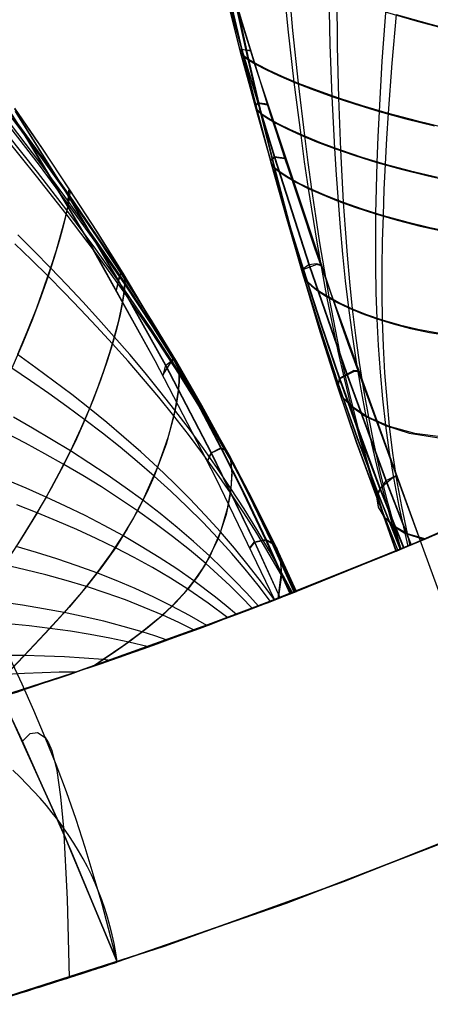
# Model space of a CAD drawing. Header units: millimetres. Extents: x -58 to 58, y -58 to 58.
# Tile 36 of 74: x 17.01 to 21.29, y -55.04 to -44.78. Entities that reach past the tile are written whole.
import ezdxf

# ---------------------------------------------------------------- set-up
doc = ezdxf.new("R2010")
doc.units = ezdxf.units.MM
doc.header["$MEASUREMENT"] = 0
doc.layers.add('Predefinito', color=5, linetype='Continuous')

msp = doc.modelspace()

# ---------------------------------------------------------------- linework, layer by layer
at = {"layer": 'Predefinito', "color": 9}
for points in [[(21.188, -50.213), (20.437, -48.164), (19.771, -46.214), (19.185, -44.358), (18.677, -42.588), (18.244, -40.901), (17.883, -39.29), (17.591, -37.75)], [(16.632, -55.042), (18.522, -54.435), (20.39, -53.763), (22.233, -53.028), (24.05, -52.229), (25.839, -51.367), (27.596, -50.445), (29.321, -49.462), (31.011, -48.421), (32.664, -47.322), (34.278, -46.166), (35.851, -44.955), (37.381, -43.691), (38.867, -42.375), (40.306, -41.008), (41.698, -39.592), (43.039, -38.13)], [(43.039, -38.13), (41.698, -39.592), (40.306, -41.008), (38.867, -42.375), (37.381, -43.691), (35.851, -44.955), (34.278, -46.166), (32.664, -47.322), (31.011, -48.421), (29.321, -49.462), (27.596, -50.445), (25.839, -51.367), (24.05, -52.229), (22.233, -53.028), (20.39, -53.763), (18.522, -54.435), (16.632, -55.042)], [(15.764, -52.17), (17.556, -51.595), (19.326, -50.958), (21.073, -50.261), (22.796, -49.504), (24.491, -48.687), (26.157, -47.813), (27.791, -46.882), (29.393, -45.894), (30.96, -44.853), (32.489, -43.757), (33.98, -42.61), (35.431, -41.412), (36.839, -40.164), (38.203, -38.868)], [(38.203, -38.868), (36.839, -40.164), (35.431, -41.412), (33.98, -42.61), (32.489, -43.757), (30.96, -44.853), (29.393, -45.894), (27.791, -46.882), (26.157, -47.813), (24.491, -48.687), (22.796, -49.504), (21.073, -50.261), (19.326, -50.958), (17.556, -51.595), (15.764, -52.17)], [(16.421, -44.98), (17.106, -46.046), (17.773, -47.163), (18.422, -48.331), (19.054, -49.553), (19.667, -50.828)], [(21.188, -50.213), (19.667, -50.828)], [(19.667, -50.828), (21.188, -50.213)], [(18.028, -54.601), (17.548, -53.444), (17.041, -52.298), (16.505, -51.166)], [(25.02, -51.771), (23.308, -52.564), (21.57, -53.301), (19.81, -53.98), (18.028, -54.601)], [(18.028, -54.601), (19.81, -53.98), (21.57, -53.301), (23.308, -52.564), (25.02, -51.771)], [(18.028, -54.601), (19.81, -53.98), (21.57, -53.301), (23.308, -52.564), (25.02, -51.771)], [(18.028, -54.601), (19.792, -53.987), (21.547, -53.31), (23.291, -52.572), (25.02, -51.771)], [(25.02, -51.771), (23.291, -52.572), (21.547, -53.31), (19.792, -53.987), (18.028, -54.601)], [(18.028, -54.601), (19.81, -53.98), (21.57, -53.301), (23.308, -52.564), (25.02, -51.771)], [(25.02, -51.771), (23.291, -52.572), (21.547, -53.31), (19.792, -53.987), (18.028, -54.601)], [(18.028, -54.601), (17.447, -53.208), (16.848, -51.881)], [(16.848, -51.881), (17.447, -53.208), (18.028, -54.601)]]:
    msp.add_lwpolyline(points, dxfattribs=at)
at = {"layer": 'Predefinito', "color": 9, "extrusion": (-0.000840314, 0.002292, 0.999997)}
msp.add_lwpolyline([(21.457, -50.946), (20.719, -48.933)], dxfattribs=at)
at = {"layer": 'Predefinito', "color": 9, "extrusion": (0.180518, 0.093675, 0.979101)}
msp.add_lwpolyline([(-51.361, 70.865), (-52.768, 70.867), (-54.174, 70.911)], dxfattribs=at)
at = {"layer": 'Predefinito', "color": 9, "extrusion": (4.29924e-07, 1.75071e-07, 1)}
msp.add_lwpolyline([(18.444, -51.284), (19.855, -50.755), (21.251, -50.186), (22.63, -49.58)], dxfattribs=at)
at = {"layer": 'Predefinito', "color": 9, "extrusion": (-3.07447e-07, -1.25204e-07, 1)}
msp.add_lwpolyline([(22.63, -49.579), (21.251, -50.186), (19.855, -50.755), (18.444, -51.284)], dxfattribs=at)
at = {"layer": 'Predefinito', "color": 9, "extrusion": (0.001348, 0.000545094, 0.999999)}
msp.add_lwpolyline([(19.586, -50.861), (21.107, -50.245)], dxfattribs=at)
at = {"layer": 'Predefinito', "color": 9, "extrusion": (0, 1, 0)}
for points in [[(-21.188, 60.003), (-21.188, 320)], [(-19.667, 320), (-19.667, 60.005)]]:
    msp.add_lwpolyline(points, dxfattribs=at)
at = {"layer": 'Predefinito', "color": 9, "extrusion": (4.01422e-07, 1.62324e-07, 1)}
msp.add_lwpolyline([(20.971, -50.304), (19.888, -50.742)], dxfattribs=at)
at = {"layer": 'Predefinito', "color": 9, "extrusion": (-3.9754e-07, -1.60755e-07, 1)}
msp.add_lwpolyline([(20.972, -50.304), (19.888, -50.741)], dxfattribs=at)
at = {"layer": 'Predefinito', "color": 9, "extrusion": (1, 0, 0)}
for points in [[(-50.479, 35), (-50.479, 60.001)], [(-50.479, 345), (-50.479, 320)], [(-54.601, 35), (-54.601, 60)], [(-54.601, 60), (-54.601, 320)], [(-54.601, 320), (-54.601, 345)]]:
    msp.add_lwpolyline(points, dxfattribs=at)
at = {"layer": 'Predefinito', "color": 9}
for points in [[(17.104, -33.418, 320), (17.159, -34.3, 320), (17.237, -35.178, 320), (17.338, -36.055, 319.999), (17.459, -36.929, 319.999), (17.619, -37.914, 319.999), (17.803, -38.895, 319.999), (18.007, -39.872, 319.998), (18.23, -40.845, 319.998), (18.498, -41.915, 319.998), (18.785, -42.98, 319.998), (19.458, -45.244, 319.997), (20.366, -47.962, 319.995), (20.45, -48.2, 319.995)], [(17.715, -38.134, 324.77), (17.922, -39.321, 324.677), (18.158, -40.496, 324.58), (18.418, -41.66, 324.479), (18.851, -43.386, 324.322), (19.328, -45.09, 324.157), (19.67, -46.217, 324.026), (20.032, -47.343, 323.868), (20.42, -48.469, 323.689), (20.835, -49.593, 323.499), (21.092, -50.253, 323.387)], [(17.718, -38.125, 55.123), (17.924, -39.313, 55.218), (18.158, -40.488, 55.317), (18.417, -41.651, 55.42), (18.848, -43.377, 55.58), (19.323, -45.082, 55.748), (19.664, -46.209, 55.882), (20.026, -47.335, 56.044), (20.413, -48.461, 56.226), (20.828, -49.587, 56.42), (21.089, -50.254, 56.537)], [(17.883, -38.19, 327.237), (18.059, -39.372, 327.099), (18.263, -40.542, 326.955), (18.493, -41.701, 326.805), (18.879, -43.419, 326.572), (19.312, -45.121, 326.328), (19.467, -45.686, 326.235), (19.627, -46.25, 326.132), (19.794, -46.816, 326.018), (19.97, -47.384, 325.895), (20.154, -47.953, 325.763), (20.347, -48.523, 325.624), (20.767, -49.665, 325.332), (21.015, -50.286, 325.168)], [(17.898, -38.187, 52.6), (18.071, -39.368, 52.74), (18.273, -40.537, 52.887), (18.5, -41.696, 53.04), (18.882, -43.414, 53.278), (19.311, -45.116, 53.527), (19.465, -45.681, 53.622), (19.624, -46.245, 53.727), (19.79, -46.811, 53.843), (19.964, -47.379, 53.969), (20.148, -47.948, 54.103), (20.341, -48.519, 54.245), (20.545, -49.09, 54.393), (20.76, -49.661, 54.545), (21.01, -50.288, 54.714)], [(18.03, -38.247, 328.484), (18.186, -39.423, 328.324), (18.369, -40.588, 328.158), (18.578, -41.743, 327.984), (18.934, -43.454, 327.715), (19.336, -45.153, 327.432), (19.482, -45.717, 327.324), (19.633, -46.281, 327.205), (19.792, -46.848, 327.072), (19.96, -47.418, 326.929), (20.138, -47.989, 326.774), (20.328, -48.563, 326.611), (20.53, -49.136, 326.441), (20.745, -49.71, 326.265), (20.981, -50.3, 326.081)], [(18.056, -38.248, 51.325), (18.208, -39.423, 51.488), (18.388, -40.587, 51.657), (18.593, -41.741, 51.834), (18.943, -43.452, 52.109), (19.34, -45.149, 52.398), (19.484, -45.714, 52.508), (19.633, -46.278, 52.63), (19.791, -46.845, 52.764), (19.957, -47.414, 52.911), (20.134, -47.986, 53.069), (20.323, -48.56, 53.235), (20.524, -49.134, 53.409), (20.739, -49.709, 53.589), (20.976, -50.302, 53.779)], [(18.227, -38.325, 329.723), (18.359, -39.494, 329.543), (18.519, -40.652, 329.355), (18.703, -41.801, 329.159), (19.022, -43.502, 328.855), (19.138, -44.065, 328.752), (19.388, -45.193, 328.534), (19.523, -45.757, 328.412), (19.663, -46.321, 328.276), (19.812, -46.888, 328.126), (19.971, -47.458, 327.962), (20.141, -48.031, 327.785), (20.324, -48.607, 327.598), (20.522, -49.183, 327.402), (20.735, -49.759, 327.199), (20.954, -50.311, 326.999)], [(18.265, -38.331, 50.061), (18.393, -39.498, 50.245), (18.548, -40.656, 50.436), (18.727, -41.803, 50.636), (19.039, -43.502, 50.946), (19.153, -44.065, 51.05), (19.398, -45.192, 51.272), (19.53, -45.756, 51.397), (19.668, -46.319, 51.536), (19.815, -46.886, 51.689), (19.972, -47.457, 51.856), (20.141, -48.03, 52.036), (20.322, -48.606, 52.227), (20.519, -49.182, 52.428), (20.731, -49.758, 52.636), (20.951, -50.312, 52.841)], [(19.48, -38.825, 334.501), (19.488, -39.948, 334.254), (19.521, -41.062, 333.995), (19.577, -42.166, 333.722), (19.699, -43.794, 333.299), (19.806, -44.88, 333.007), (19.869, -45.43, 332.848), (19.94, -45.983, 332.672), (19.978, -46.26, 332.577), (20.018, -46.538, 332.476), (20.107, -47.099, 332.258), (20.209, -47.664, 332.018), (20.327, -48.235, 331.758), (20.393, -48.521, 331.621), (20.464, -48.808, 331.48), (20.541, -49.095, 331.335), (20.622, -49.382, 331.186), (20.71, -49.669, 331.035), (20.804, -49.956, 330.88), (20.932, -50.32, 330.68)], [(19.587, -38.859, 45.197), (19.585, -39.977, 45.448), (19.608, -41.087, 45.71), (19.654, -42.187, 45.987), (19.76, -43.809, 46.416), (19.856, -44.891, 46.712), (19.914, -45.44, 46.874), (19.979, -45.992, 47.053), (20.015, -46.268, 47.149), (20.052, -46.546, 47.252), (20.093, -46.825, 47.36), (20.136, -47.106, 47.474), (20.233, -47.67, 47.718), (20.346, -48.24, 47.983), (20.41, -48.526, 48.122), (20.479, -48.813, 48.266), (20.553, -49.1, 48.414), (20.633, -49.387, 48.565), (20.719, -49.673, 48.72), (20.811, -49.96, 48.878), (20.935, -50.319, 49.079)], [(18.411, -48.31, 319.991), (17.692, -47.023, 319.993), (16.995, -45.869, 319.995), (16.279, -44.768, 319.996), (16.037, -44.413, 319.997), (15.55, -43.727, 319.997), (15.047, -43.053, 319.998), (14.543, -42.412, 319.998), (14.025, -41.783, 319.998), (13.502, -41.182, 319.999), (12.973, -40.604, 319.999), (12.437, -40.047, 319.999), (11.894, -39.512, 320)], [(14.268, -42.075, 60), (14.637, -42.529, 60), (15.002, -42.995, 60), (15.72, -43.963, 60), (16.421, -44.98, 60), (17.106, -46.046, 60.001), (17.773, -47.163, 60.001), (18.422, -48.331, 60.002), (19.054, -49.553, 60.004), (19.667, -50.828, 60.005)], [(21.188, -50.213, 60.003), (20.092, -47.171, 60.001), (19.624, -45.763, 60), (18.956, -43.584, 60)], [(20.224, -43.988, 335.43), (20.245, -45.041, 335.106), (20.265, -45.58, 334.928), (20.278, -45.851, 334.832), (20.293, -46.123, 334.73), (20.31, -46.397, 334.623), (20.329, -46.671, 334.508), (20.351, -46.947, 334.388), (20.376, -47.224, 334.26), (20.405, -47.503, 334.127), (20.438, -47.782, 333.987), (20.475, -48.064, 333.841), (20.518, -48.347, 333.69), (20.566, -48.63, 333.533), (20.619, -48.914, 333.371), (20.679, -49.199, 333.205), (20.745, -49.483, 333.034), (20.818, -49.767, 332.859), (20.898, -50.051, 332.681), (20.975, -50.302, 332.52)], [(20.314, -44.011, 44.25), (20.321, -45.058, 44.577), (20.334, -45.595, 44.758), (20.343, -45.865, 44.855), (20.355, -46.137, 44.958), (20.368, -46.409, 45.067), (20.383, -46.683, 45.183), (20.402, -46.958, 45.306), (20.423, -47.234, 45.435), (20.448, -47.512, 45.571), (20.478, -47.792, 45.713), (20.512, -48.072, 45.861), (20.551, -48.354, 46.015), (20.595, -48.637, 46.174), (20.646, -48.921, 46.339), (20.702, -49.205, 46.508), (20.765, -49.488, 46.682), (20.835, -49.772, 46.86), (20.913, -50.055, 47.042), (20.985, -50.298, 47.2)], [(20.862, -44.199, 337.473), (20.787, -45.211, 337.128), (20.757, -45.736, 336.936), (20.745, -46.001, 336.831), (20.735, -46.268, 336.721), (20.727, -46.536, 336.603), (20.721, -46.805, 336.478), (20.719, -47.076, 336.345), (20.719, -47.348, 336.205), (20.724, -47.622, 336.057), (20.733, -47.897, 335.903), (20.747, -48.174, 335.741), (20.767, -48.452, 335.573), (20.792, -48.731, 335.399), (20.824, -49.011, 335.219), (20.863, -49.291, 335.033), (20.909, -49.571, 334.842), (20.963, -49.851, 334.647), (21.025, -50.131, 334.447), (21.058, -50.267, 334.349)], [(20.936, -44.724, 42.346), (20.891, -45.233, 42.525), (20.852, -45.754, 42.719), (20.835, -46.018, 42.824), (20.82, -46.284, 42.936), (20.808, -46.551, 43.055), (20.798, -46.819, 43.182), (20.79, -47.089, 43.316), (20.786, -47.36, 43.458), (20.786, -47.633, 43.608), (20.79, -47.907, 43.764), (20.8, -48.183, 43.928), (20.815, -48.46, 44.098), (20.836, -48.738, 44.275), (20.863, -49.017, 44.458), (20.898, -49.297, 44.647), (20.94, -49.576, 44.841), (20.99, -49.855, 45.039), (21.048, -50.134, 45.242), (21.077, -50.26, 45.334)], [(20.822, -44.698, 337.305), (21.153, -44.794, 338.29), (21.507, -44.89, 339.251), (21.881, -44.985, 340.191), (22.274, -45.078, 341.108), (22.684, -45.169, 342.003), (23.113, -45.26, 342.877), (23.558, -45.352, 343.731), (24.02, -45.446, 344.565), (24.498, -45.543, 345.378), (24.99, -45.645, 346.17), (25.493, -45.752, 346.942), (26.007, -45.867, 347.695), (26.529, -45.99, 348.43), (27.057, -46.124, 349.148), (27.591, -46.267, 349.849), (28.126, -46.422, 350.534)], [(20.936, -44.724, 42.346), (21.283, -44.822, 41.349), (21.653, -44.919, 40.375), (22.043, -45.016, 39.425), (22.453, -45.11, 38.498), (22.881, -45.204, 37.593), (23.327, -45.298, 36.709), (23.792, -45.393, 35.846), (24.272, -45.49, 35.005), (24.769, -45.592, 34.186), (25.278, -45.699, 33.388), (25.799, -45.813, 32.611), (26.33, -45.936, 31.853), (26.868, -46.069, 31.113), (27.412, -46.212, 30.391), (28.425, -46.5, 29.103)], [(19.413, -45.1, 60), (19.308, -45.094, 54.645), (19.311, -45.116, 53.527), (19.34, -45.149, 52.398), (19.398, -45.192, 51.272), (19.486, -45.244, 50.156), (19.601, -45.303, 49.05), (19.744, -45.369, 47.956), (19.914, -45.44, 46.874), (20.111, -45.516, 45.808), (20.334, -45.595, 44.758), (20.582, -45.675, 43.729), (20.852, -45.754, 42.719), (21.144, -45.832, 41.73), (21.457, -45.908, 40.761)], [(19.416, -45.109, 319.997), (19.328, -45.09, 324.157), (19.312, -45.121, 326.328), (19.336, -45.153, 327.432), (19.388, -45.193, 328.534), (19.469, -45.242, 329.629), (19.576, -45.299, 330.713), (19.709, -45.362, 331.786), (19.869, -45.43, 332.848), (20.055, -45.503, 333.896), (20.265, -45.58, 334.928), (20.5, -45.658, 335.941), (20.757, -45.736, 336.936), (21.035, -45.813, 337.911), (21.333, -45.887, 338.867)], [(19.591, -45.662, 60), (19.491, -45.646, 55.812), (19.465, -45.681, 53.622), (19.484, -45.714, 52.508), (19.53, -45.756, 51.397), (19.604, -45.805, 50.295), (19.703, -45.862, 49.203), (19.829, -45.924, 48.121), (19.979, -45.992, 47.053), (20.155, -46.063, 45.997), (20.355, -46.137, 44.958), (20.577, -46.211, 43.938), (20.82, -46.284, 42.936), (21.084, -46.355, 41.953), (21.367, -46.422, 40.989)], [(19.594, -45.671, 319.997), (19.496, -45.655, 324.095), (19.467, -45.686, 326.235), (19.482, -45.717, 327.324), (19.523, -45.757, 328.412), (19.589, -45.804, 329.492), (19.682, -45.858, 330.563), (19.799, -45.918, 331.623), (19.94, -45.983, 332.672), (20.105, -46.052, 333.709), (20.293, -46.123, 334.73), (20.504, -46.196, 335.734), (20.735, -46.268, 336.721), (20.986, -46.338, 337.689), (21.255, -46.405, 338.64), (21.542, -46.469, 339.572)], [(19.829, -50.765, 326.805), (19.574, -50.196, 326.991), (19.346, -49.714, 327.149), (19.109, -49.241, 327.302), (18.863, -48.774, 327.451), (18.611, -48.315, 327.594), (18.351, -47.863, 327.73), (18.084, -47.418, 327.859), (17.812, -46.98, 327.979), (17.533, -46.548, 328.091), (17.25, -46.122, 328.193), (16.962, -45.701, 328.285)], [(19.834, -50.763, 53.006), (19.583, -50.201, 52.817), (19.354, -49.719, 52.654), (19.116, -49.245, 52.496), (18.871, -48.778, 52.344), (18.617, -48.319, 52.197), (18.356, -47.867, 52.057), (18.089, -47.423, 51.924), (17.815, -46.985, 51.8), (17.536, -46.554, 51.686), (17.252, -46.128, 51.581), (16.962, -45.708, 51.486)], [(19.725, -50.805, 323.358), (19.458, -50.223, 323.452), (19.006, -49.294, 323.601), (18.53, -48.382, 323.743), (18.032, -47.485, 323.873), (17.511, -46.603, 323.987), (16.967, -45.735, 324.082)], [(19.728, -50.804, 56.55), (19.462, -50.225, 56.454), (19.01, -49.295, 56.3), (18.534, -48.382, 56.154), (18.035, -47.485, 56.021), (17.513, -46.602, 55.904), (16.969, -45.734, 55.806)], [(19.888, -50.742, 329.448), (19.666, -50.252, 329.673), (19.431, -49.771, 329.894), (19.186, -49.3, 330.109), (18.929, -48.839, 330.317), (18.663, -48.387, 330.516), (18.388, -47.946, 330.705), (18.105, -47.513, 330.884), (17.816, -47.09, 331.051), (17.521, -46.675, 331.205), (17.221, -46.267, 331.346), (16.916, -45.865, 331.474)], [(19.877, -50.746, 51.199), (19.647, -50.234, 50.981), (19.414, -49.751, 50.776), (19.171, -49.278, 50.576), (18.917, -48.814, 50.382), (18.655, -48.359, 50.197), (18.384, -47.913, 50.02), (18.106, -47.476, 49.854), (17.821, -47.048, 49.698), (17.531, -46.627, 49.554), (17.236, -46.214, 49.422), (16.935, -45.806, 49.303)], [(19.873, -50.748, 328.561), (19.637, -50.223, 328.778), (19.405, -49.74, 328.977), (19.162, -49.267, 329.172), (18.91, -48.802, 329.36), (18.649, -48.347, 329.54), (18.379, -47.9, 329.712), (18.103, -47.462, 329.874), (17.82, -47.032, 330.025), (17.531, -46.61, 330.165), (17.237, -46.194, 330.293), (16.938, -45.785, 330.409)], [(19.891, -50.74, 50.286), (19.676, -50.267, 50.062), (19.44, -49.786, 49.834), (19.194, -49.316, 49.613), (18.936, -48.857, 49.399), (18.668, -48.406, 49.194), (18.391, -47.966, 48.999), (18.107, -47.536, 48.816), (17.816, -47.115, 48.644), (17.519, -46.702, 48.485), (17.217, -46.297, 48.34), (16.91, -45.897, 48.209)], [(19.898, -50.738, 49.367), (19.7, -50.311, 49.144), (19.462, -49.835, 48.894), (19.211, -49.371, 48.652), (18.948, -48.917, 48.418), (18.674, -48.474, 48.194), (18.391, -48.042, 47.982), (18.1, -47.62, 47.781), (17.802, -47.207, 47.594), (17.498, -46.804, 47.421), (17.188, -46.409, 47.263), (16.874, -46.02, 47.12)], [(19.897, -50.738, 330.342), (19.691, -50.292, 330.568), (19.454, -49.815, 330.811), (19.204, -49.349, 331.046), (18.943, -48.893, 331.274), (18.671, -48.448, 331.492), (18.39, -48.013, 331.699), (18.101, -47.588, 331.894), (17.805, -47.173, 332.076), (17.503, -46.766, 332.244), (17.197, -46.368, 332.398), (16.885, -45.975, 332.538)], [(19.773, -46.222, 60), (19.664, -46.209, 55.882), (19.624, -46.245, 53.727), (19.633, -46.278, 52.63), (19.668, -46.319, 51.536), (19.728, -46.367, 50.45), (19.813, -46.422, 49.373), (19.921, -46.482, 48.307), (20.052, -46.546, 47.252), (20.207, -46.613, 46.21), (20.383, -46.683, 45.183), (20.581, -46.752, 44.174), (20.798, -46.819, 43.182), (21.033, -46.884, 42.207), (21.285, -46.945, 41.25), (21.555, -47.001, 40.309)], [(19.776, -46.231, 319.996), (19.67, -46.217, 324.026), (19.627, -46.25, 326.132), (19.633, -46.281, 327.205), (19.663, -46.321, 328.276), (19.717, -46.367, 329.34), (19.795, -46.419, 330.396), (19.895, -46.476, 331.441), (20.018, -46.538, 332.476), (20.163, -46.603, 333.499), (20.329, -46.671, 334.508), (20.516, -46.739, 335.501), (20.721, -46.805, 336.478), (20.945, -46.87, 337.438), (21.185, -46.931, 338.381), (21.442, -46.987, 339.308)], [(17.515, -46.721, 60.001), (17.526, -46.555, 53.805), (17.536, -46.554, 51.686), (17.536, -46.579, 50.621), (17.531, -46.627, 49.554), (17.519, -46.702, 48.485), (17.498, -46.804, 47.421), (17.466, -46.932, 46.368), (17.424, -47.084, 45.326), (17.371, -47.258, 44.298), (17.308, -47.453, 43.282), (17.232, -47.668, 42.279), (17.145, -47.9, 41.292), (17.045, -48.149, 40.319), (16.932, -48.413, 39.362)], [(17.513, -46.718, 319.994), (17.523, -46.555, 326.029), (17.533, -46.548, 328.091), (17.534, -46.569, 329.127), (17.531, -46.61, 330.165), (17.521, -46.675, 331.205), (17.503, -46.766, 332.244), (17.476, -46.883, 333.274), (17.439, -47.023, 334.292), (17.391, -47.184, 335.298), (17.334, -47.366, 336.292), (17.265, -47.567, 337.274), (17.186, -47.785, 338.243), (17.095, -48.02, 339.197), (16.991, -48.27, 340.137)], [(19.855, -50.754, 333.931), (19.738, -50.535, 334.09), (19.613, -50.312, 334.252), (19.484, -50.092, 334.411), (19.35, -49.877, 334.568), (19.213, -49.665, 334.723), (19.072, -49.456, 334.874), (18.928, -49.25, 335.023), (18.78, -49.048, 335.168), (18.628, -48.849, 335.31), (18.474, -48.653, 335.447), (18.318, -48.46, 335.581), (18.159, -48.271, 335.711), (17.997, -48.085, 335.836), (17.834, -47.901, 335.957), (17.669, -47.72, 336.074), (17.502, -47.542, 336.185), (17.334, -47.366, 336.292), (17.164, -47.192, 336.394), (16.993, -47.021, 336.491)], [(19.843, -50.759, 45.678), (19.74, -50.57, 45.537), (19.613, -50.35, 45.371), (19.483, -50.133, 45.208), (19.348, -49.921, 45.047), (19.21, -49.711, 44.888), (19.067, -49.506, 44.733), (18.921, -49.303, 44.581), (18.771, -49.104, 44.432), (18.618, -48.908, 44.287), (18.462, -48.715, 44.146), (18.304, -48.526, 44.009), (18.143, -48.34, 43.877), (17.979, -48.157, 43.748), (17.814, -47.977, 43.625), (17.647, -47.8, 43.505), (17.478, -47.626, 43.391), (17.308, -47.453, 43.282), (17.136, -47.283, 43.177), (16.963, -47.115, 43.078)], [(20.148, -47.336, 60.001), (20.105, -47.324, 58.056), (20.026, -47.335, 56.044), (19.964, -47.379, 53.969), (19.957, -47.414, 52.911), (19.972, -47.457, 51.856), (20.007, -47.504, 50.809), (20.063, -47.556, 49.769), (20.138, -47.612, 48.739), (20.233, -47.67, 47.718), (20.346, -47.731, 46.709), (20.478, -47.792, 45.713), (20.626, -47.851, 44.731), (20.79, -47.907, 43.764), (20.969, -47.959, 42.812), (21.162, -48.005, 41.874), (21.369, -48.045, 40.949)], [(20.152, -47.345, 319.996), (20.109, -47.333, 321.899), (19.97, -47.384, 325.895), (19.96, -47.418, 326.929), (19.971, -47.458, 327.962), (20.001, -47.504, 328.988), (20.052, -47.554, 330.007), (20.121, -47.608, 331.017), (20.209, -47.664, 332.018), (20.315, -47.723, 333.008), (20.438, -47.782, 333.987), (20.578, -47.841, 334.952), (20.733, -47.897, 335.903), (20.903, -47.95, 336.84), (21.086, -47.997, 337.763), (21.283, -48.039, 338.673), (21.492, -48.073, 339.569)], [(18.022, -47.601, 60.002), (18.061, -47.434, 53.982), (18.089, -47.423, 51.924), (18.099, -47.44, 50.89), (18.106, -47.476, 49.854), (18.107, -47.536, 48.816), (18.1, -47.62, 47.781), (18.084, -47.725, 46.757), (18.059, -47.851, 45.743), (18.024, -47.996, 44.74), (17.979, -48.157, 43.748), (17.925, -48.335, 42.769), (17.859, -48.527, 41.801), (17.782, -48.732, 40.847), (17.692, -48.95, 39.907), (17.589, -49.178, 38.981), (17.473, -49.416, 38.071), (17.342, -49.663, 37.177), (17.195, -49.919, 36.3), (17.032, -50.185, 35.439), (16.852, -50.46, 34.596)], [(18.02, -47.598, 319.992), (18.057, -47.434, 325.856), (18.084, -47.418, 327.859), (18.095, -47.431, 328.865), (18.103, -47.462, 329.874), (18.105, -47.513, 330.884), (18.101, -47.588, 331.894), (18.088, -47.684, 332.894), (18.067, -47.8, 333.885), (18.037, -47.934, 334.866), (17.997, -48.085, 335.836), (17.948, -48.251, 336.795), (17.889, -48.432, 337.743), (17.819, -48.626, 338.678), (17.738, -48.832, 339.6), (17.645, -49.048, 340.51), (17.54, -49.275, 341.405), (17.421, -49.51, 342.285), (17.287, -49.755, 343.149), (17.138, -50.008, 343.997), (16.974, -50.269, 344.83)], [(18.506, -48.489, 60.002), (18.534, -48.382, 56.154), (18.617, -48.319, 52.197), (18.655, -48.359, 50.197), (18.668, -48.406, 49.194), (18.674, -48.474, 48.194), (18.673, -48.559, 47.204), (18.663, -48.661, 46.222), (18.645, -48.778, 45.25), (18.618, -48.908, 44.287), (18.537, -49.203, 42.394), (18.413, -49.536, 40.544), (18.334, -49.714, 39.637), (18.241, -49.899, 38.743), (18.133, -50.088, 37.861), (18.009, -50.283, 36.994), (17.867, -50.483, 36.139), (17.707, -50.689, 35.297), (17.527, -50.902, 34.469), (17.328, -51.124, 33.654), (17.109, -51.357, 32.855), (16.874, -51.603, 32.071), (16.592, -51.897, 31.21), (16.57, -51.92, 31.145)], [(18.505, -48.486, 319.99), (18.611, -48.315, 327.594), (18.649, -48.347, 329.54), (18.663, -48.387, 330.516), (18.671, -48.448, 331.492), (18.672, -48.525, 332.459), (18.666, -48.619, 333.418), (18.628, -48.849, 335.31), (18.558, -49.127, 337.163), (18.448, -49.443, 338.975), (18.294, -49.789, 340.742), (18.198, -49.971, 341.608), (18.087, -50.157, 342.461), (17.96, -50.349, 343.302), (17.816, -50.546, 344.13), (17.655, -50.749, 344.945), (17.474, -50.959, 345.748), (17.275, -51.177, 346.537), (17.058, -51.407, 347.312), (16.826, -51.649, 348.072), (16.582, -51.906, 348.816)], [(19.667, -50.828, 337.539), (19.533, -50.643, 337.727), (19.394, -50.464, 337.911), (19.251, -50.288, 338.093), (19.104, -50.117, 338.272), (18.946, -49.943, 338.454), (18.784, -49.772, 338.632), (18.618, -49.606, 338.806), (18.448, -49.443, 338.975), (18.275, -49.285, 339.139), (18.099, -49.13, 339.298), (17.92, -48.979, 339.452), (17.738, -48.832, 339.6), (17.555, -48.687, 339.743), (17.369, -48.546, 339.88), (17.181, -48.407, 340.012), (16.991, -48.27, 340.137)], [(19.627, -50.843, 41.972), (19.496, -50.673, 41.79), (19.361, -50.507, 41.611), (19.223, -50.345, 41.434), (19.08, -50.187, 41.261), (18.92, -50.018, 41.075), (18.755, -49.854, 40.894), (18.586, -49.693, 40.716), (18.413, -49.536, 40.544), (18.237, -49.384, 40.377), (18.058, -49.236, 40.215), (17.876, -49.091, 40.058), (17.692, -48.95, 39.907), (17.505, -48.811, 39.762), (17.316, -48.676, 39.623), (17.125, -48.543, 39.489), (16.932, -48.413, 39.362)], [(20.536, -48.441, 60.001), (20.493, -48.437, 58.146), (20.341, -48.519, 54.245), (20.322, -48.606, 52.227), (20.37, -48.706, 50.231), (20.479, -48.813, 48.266), (20.646, -48.921, 46.339), (20.863, -49.017, 44.458), (21.125, -49.09, 42.624), (21.427, -49.129, 40.834), (21.593, -49.133, 39.953), (21.772, -49.128, 39.081), (21.964, -49.114, 38.218), (22.17, -49.09, 37.364), (22.393, -49.058, 36.518), (22.634, -49.018, 35.682), (22.893, -48.974, 34.857), (23.171, -48.93, 34.041), (23.468, -48.888, 33.236), (23.782, -48.852, 32.443), (24.195, -48.821, 31.467), (24.227, -48.819, 31.396)], [(20.539, -48.45, 319.995), (20.498, -48.445, 321.811), (20.347, -48.523, 325.624), (20.324, -48.607, 327.598), (20.365, -48.704, 329.553), (20.464, -48.808, 331.48), (20.619, -48.914, 333.371), (20.824, -49.011, 335.219), (21.072, -49.088, 337.022), (21.359, -49.133, 338.782), (21.685, -49.14, 340.504), (21.866, -49.13, 341.353), (22.06, -49.111, 342.193), (22.269, -49.083, 343.025), (22.494, -49.048, 343.848), (22.737, -49.007, 344.662), (22.998, -48.963, 345.466), (23.277, -48.919, 346.26), (23.573, -48.879, 347.044), (23.886, -48.847, 347.817), (24.211, -48.825, 348.579)], [(19.5, -50.892, 339.34), (19.378, -50.756, 339.507), (19.252, -50.624, 339.671), (19.123, -50.495, 339.834), (18.992, -50.37, 339.993), (18.824, -50.218, 340.188), (18.652, -50.071, 340.378), (18.475, -49.928, 340.563), (18.294, -49.789, 340.742), (18.11, -49.655, 340.917), (17.923, -49.524, 341.085), (17.732, -49.398, 341.248), (17.54, -49.275, 341.405), (17.344, -49.155, 341.555), (17.147, -49.038, 341.699), (16.947, -48.923, 341.837)], [(19.439, -50.916, 40.126), (19.321, -50.794, 39.967), (19.201, -50.676, 39.81), (19.077, -50.561, 39.656), (18.951, -50.449, 39.504), (18.78, -50.305, 39.306), (18.605, -50.165, 39.113), (18.425, -50.03, 38.925), (18.241, -49.899, 38.743), (18.053, -49.772, 38.566), (17.863, -49.649, 38.395), (17.669, -49.531, 38.23), (17.473, -49.416, 38.071), (17.274, -49.304, 37.918), (17.073, -49.195, 37.773), (16.87, -49.088, 37.633)], [(18.968, -49.381, 319.991), (19.006, -49.294, 323.601), (19.109, -49.241, 327.302), (19.162, -49.267, 329.172), (19.204, -49.349, 331.046), (19.222, -49.485, 332.9), (19.213, -49.665, 334.723), (19.175, -49.879, 336.514), (19.104, -50.117, 338.272), (18.992, -50.37, 339.993), (18.917, -50.499, 340.84), (18.828, -50.629, 341.677), (18.723, -50.76, 342.505), (18.599, -50.891, 343.324), (18.455, -51.024, 344.134), (18.288, -51.16, 344.934), (18.097, -51.301, 345.726), (17.882, -51.45, 346.506), (17.782, -51.518, 346.837)], [(18.969, -49.385, 60.003), (19.01, -49.295, 56.3), (19.116, -49.245, 52.496), (19.171, -49.278, 50.576), (19.211, -49.371, 48.652), (19.224, -49.519, 46.754), (19.21, -49.711, 44.888), (19.163, -49.938, 43.057), (19.08, -50.187, 41.261), (18.951, -50.449, 39.504), (18.866, -50.582, 38.64), (18.764, -50.716, 37.787), (18.644, -50.85, 36.943), (18.503, -50.986, 36.108), (18.338, -51.124, 35.283), (18.148, -51.267, 34.468), (17.976, -51.388, 33.817), (17.787, -51.516, 33.174)], [(20.935, -49.538, 60.002), (20.923, -49.536, 59.129), (20.828, -49.587, 56.42), (20.739, -49.709, 53.589), (20.731, -49.758, 52.636), (20.749, -49.859, 50.744), (20.811, -49.96, 48.878), (20.913, -50.055, 47.042), (21.048, -50.134, 45.242), (21.243, -50.19, 43.158)], [(20.939, -49.546, 319.996), (20.903, -49.552, 321.72), (20.767, -49.665, 325.332), (20.735, -49.759, 327.199), (20.748, -49.857, 329.051), (20.804, -49.956, 330.88), (20.898, -50.051, 332.681), (21.025, -50.131, 334.447), (21.227, -50.196, 336.673)], [(19.27, -50.979, 341.125), (19.163, -50.888, 341.266), (19.053, -50.799, 341.405), (18.828, -50.629, 341.677), (18.65, -50.504, 341.881), (18.467, -50.384, 342.08), (18.279, -50.269, 342.273), (18.087, -50.157, 342.461), (17.891, -50.051, 342.643), (17.693, -49.948, 342.818), (17.491, -49.85, 342.987), (17.287, -49.755, 343.149), (17.08, -49.663, 343.304), (16.871, -49.574, 343.453)], [(22.63, -49.579, 345), (22.438, -49.667, 344.288), (22.263, -49.745, 343.569), (22.105, -49.816, 342.847), (21.959, -49.88, 342.115), (21.826, -49.939, 341.375), (21.591, -50.041, 339.868), (21.395, -50.125, 338.328), (21.235, -50.193, 336.757), (21.109, -50.246, 335.159), (20.982, -50.299, 332.729), (20.938, -50.318, 331.096), (20.924, -50.323, 329.463), (20.977, -50.301, 326.193), (21.164, -50.223, 321.482), (21.188, -50.213, 320)], [(21.188, -50.213, 60.003), (21.164, -50.223, 58.521), (20.938, -50.318, 52.18), (20.924, -50.323, 50.544), (20.938, -50.318, 48.909), (21.016, -50.285, 46.46), (21.167, -50.222, 44.043), (21.312, -50.16, 42.445), (21.488, -50.085, 40.903), (21.703, -49.992, 39.374), (21.826, -49.939, 38.622), (21.96, -49.88, 37.882), (22.105, -49.816, 37.151), (22.264, -49.745, 36.429), (22.438, -49.667, 35.712), (22.63, -49.579, 35)], [(19.18, -51.014, 38.299), (18.976, -50.861, 38.04), (18.764, -50.716, 37.787), (18.583, -50.601, 37.58), (18.396, -50.49, 37.379), (18.204, -50.384, 37.183), (18.009, -50.283, 36.994), (17.81, -50.186, 36.81), (17.608, -50.093, 36.633), (17.403, -50.005, 36.463), (17.195, -49.919, 36.3), (16.984, -49.837, 36.143)], [(18.963, -51.095, 342.888), (18.783, -50.99, 343.108), (18.599, -50.891, 343.324), (18.411, -50.798, 343.534), (18.217, -50.709, 343.739), (18.019, -50.625, 343.937), (17.816, -50.546, 344.13), (17.61, -50.471, 344.315), (17.401, -50.4, 344.494), (17.189, -50.333, 344.666), (16.974, -50.269, 344.83)], [(19.411, -50.284, 319.995), (19.458, -50.223, 323.452), (19.574, -50.196, 326.991), (19.666, -50.252, 329.673), (19.691, -50.292, 330.568), (19.726, -50.399, 332.341), (19.738, -50.535, 334.09), (19.701, -50.815, 337.075)], [(19.412, -50.287, 60.005), (19.462, -50.225, 56.454), (19.583, -50.201, 52.817), (19.647, -50.234, 50.981), (19.7, -50.311, 49.144), (19.731, -50.426, 47.327), (19.74, -50.57, 45.537), (19.704, -50.813, 42.969)], [(18.831, -51.144, 36.496), (18.669, -51.062, 36.3), (18.503, -50.986, 36.108), (18.311, -50.905, 35.896), (18.114, -50.828, 35.69), (17.913, -50.756, 35.49), (17.707, -50.689, 35.297), (17.498, -50.626, 35.111), (17.286, -50.567, 34.932), (17.071, -50.512, 34.76), (16.852, -50.46, 34.596)], [(19.667, -50.828, 320), (19.898, -50.738, 330.781), (19.855, -50.755, 333.936), (19.793, -50.779, 335.533), (19.697, -50.816, 337.136), (19.562, -50.868, 338.735), (19.382, -50.937, 340.323), (19.273, -50.979, 341.111), (19.147, -51.026, 341.896), (19.007, -51.078, 342.665), (18.848, -51.137, 343.429), (18.661, -51.206, 344.213), (18.556, -51.244, 344.608), (18.444, -51.284, 345)], [(18.444, -51.284, 35), (18.556, -51.244, 35.391), (18.66, -51.206, 35.784), (18.846, -51.138, 36.564), (19.006, -51.079, 37.331), (19.147, -51.026, 38.103), (19.272, -50.979, 38.888), (19.382, -50.937, 39.676), (19.562, -50.868, 41.265), (19.697, -50.816, 42.866), (19.793, -50.779, 44.469), (19.855, -50.755, 46.066), (19.898, -50.738, 49.221), (19.667, -50.828, 60.005)], [(18.549, -51.246, 344.634), (18.42, -51.202, 344.786), (18.288, -51.16, 344.934), (18.092, -51.103, 345.148), (17.89, -51.05, 345.355), (17.684, -51.002, 345.555), (17.474, -50.959, 345.748), (17.26, -50.919, 345.934), (17.043, -50.883, 346.113), (16.823, -50.851, 346.283)], [(18.353, -51.317, 34.7), (18.148, -51.267, 34.468), (17.95, -51.225, 34.254), (17.747, -51.187, 34.047), (17.54, -51.153, 33.847), (17.328, -51.124, 33.654), (17.112, -51.098, 33.469), (16.893, -51.077, 33.292)], [(16.647, -51.895, 348.76), (16.739, -51.866, 348.642), (16.827, -51.837, 348.525), (16.911, -51.81, 348.408), (16.992, -51.784, 348.29), (17.069, -51.758, 348.173), (17.144, -51.733, 348.055), (17.285, -51.686, 347.82), (17.417, -51.642, 347.585), (17.54, -51.6, 347.35), (17.654, -51.561, 347.115), (17.762, -51.524, 346.88), (17.864, -51.489, 346.645), (17.961, -51.455, 346.41), (18.052, -51.424, 346.175), (18.138, -51.393, 345.94), (18.299, -51.336, 345.47), (18.444, -51.284, 345)], [(18.444, -51.284, 35), (18.35, -51.318, 34.69), (18.25, -51.354, 34.381), (18.143, -51.391, 34.071), (18.028, -51.432, 33.762), (17.906, -51.475, 33.452), (17.773, -51.521, 33.143), (17.63, -51.57, 32.833), (17.474, -51.623, 32.524), (17.392, -51.651, 32.369), (17.305, -51.68, 32.214), (17.214, -51.71, 32.059), (17.119, -51.742, 31.904), (17.018, -51.775, 31.75), (16.913, -51.809, 31.595)], [(17.955, -51.457, 346.424), (17.882, -51.45, 346.506), (17.683, -51.433, 346.718), (17.48, -51.421, 346.923), (17.271, -51.412, 347.122), (17.058, -51.407, 347.312), (16.841, -51.405, 347.495)], [(18.028, -54.601, 51.667), (17.872, -53.999, 51.334), (17.696, -53.408, 51.005), (17.6, -53.117, 50.844), (17.499, -52.829, 50.684), (17.392, -52.543, 50.527), (17.279, -52.261, 50.373), (17.161, -51.981, 50.223), (17.037, -51.705, 50.076), (16.908, -51.431, 49.932)], [(18.028, -54.601, 328.333), (17.872, -53.999, 328.666), (17.696, -53.408, 328.995), (17.6, -53.117, 329.156), (17.499, -52.829, 329.316), (17.392, -52.543, 329.473), (17.279, -52.261, 329.627), (17.161, -51.981, 329.777), (17.037, -51.705, 329.924), (16.908, -51.431, 330.068)], [(17.6, -51.58, 32.772), (17.425, -51.582, 32.588), (17.245, -51.586, 32.41), (17.061, -51.593, 32.238), (16.874, -51.603, 32.071)], [(17.041, -52.298, 60), (17.12, -52.22, 55.167), (17.199, -52.21, 52.76), (17.279, -52.261, 50.373), (17.314, -52.317, 49.191), (17.346, -52.395, 48.018), (17.399, -52.605, 45.701), (17.439, -52.878, 43.428), (17.47, -53.201, 41.206), (17.507, -53.947, 36.916), (17.528, -54.763, 32.769)], [(17.041, -52.298, 320), (17.12, -52.22, 324.833), (17.199, -52.21, 327.24), (17.279, -52.261, 329.627), (17.314, -52.317, 330.809), (17.346, -52.395, 331.982), (17.399, -52.605, 334.299), (17.439, -52.878, 336.572), (17.47, -53.201, 338.794), (17.507, -53.947, 343.084), (17.528, -54.763, 347.231)], [(18.028, -54.601, 43.333), (18.013, -54.505, 43.196), (17.996, -54.41, 43.059), (17.976, -54.317, 42.922), (17.953, -54.224, 42.786), (17.928, -54.133, 42.65), (17.899, -54.043, 42.514), (17.869, -53.954, 42.379), (17.835, -53.866, 42.245), (17.799, -53.779, 42.111), (17.759, -53.693, 41.979), (17.718, -53.609, 41.847), (17.673, -53.525, 41.716), (17.626, -53.443, 41.586), (17.577, -53.361, 41.458), (17.524, -53.281, 41.331), (17.47, -53.201, 41.206), (17.412, -53.123, 41.081), (17.352, -53.046, 40.959), (17.29, -52.969, 40.838), (17.225, -52.894, 40.719), (17.157, -52.819, 40.601), (17.088, -52.746, 40.486), (17.016, -52.673, 40.372), (16.941, -52.601, 40.26)], [(18.028, -54.601, 336.667), (18.013, -54.505, 336.804), (17.996, -54.41, 336.941), (17.976, -54.317, 337.078), (17.953, -54.224, 337.214), (17.928, -54.133, 337.35), (17.899, -54.043, 337.486), (17.869, -53.954, 337.621), (17.835, -53.866, 337.755), (17.799, -53.779, 337.889), (17.759, -53.693, 338.021), (17.718, -53.609, 338.153), (17.673, -53.525, 338.284), (17.626, -53.443, 338.414), (17.577, -53.361, 338.542), (17.524, -53.281, 338.669), (17.47, -53.201, 338.794), (17.412, -53.123, 338.919), (17.352, -53.046, 339.041), (17.29, -52.969, 339.162), (17.225, -52.894, 339.281), (17.157, -52.819, 339.399), (17.088, -52.746, 339.514), (17.016, -52.673, 339.628), (16.941, -52.601, 339.74)], [(16.926, -54.952, 31.803), (17.013, -54.926, 31.915), (17.097, -54.9, 32.03), (17.177, -54.874, 32.148), (17.254, -54.85, 32.267), (17.328, -54.827, 32.39), (17.398, -54.805, 32.514), (17.465, -54.784, 32.641), (17.528, -54.763, 32.769), (17.587, -54.744, 32.9), (17.643, -54.726, 33.032), (17.696, -54.709, 33.166), (17.744, -54.694, 33.302), (17.789, -54.679, 33.439), (17.83, -54.666, 33.577), (17.867, -54.654, 33.717), (17.901, -54.643, 33.857), (17.93, -54.633, 33.999), (17.956, -54.625, 34.141), (17.978, -54.617, 34.283), (17.996, -54.612, 34.426), (18.01, -54.607, 34.57), (18.02, -54.604, 34.713), (18.026, -54.602, 34.857), (18.028, -54.601, 35)], [(16.979, -54.936, 348.13), (17.042, -54.916, 348.045), (17.103, -54.898, 347.961), (17.161, -54.879, 347.876), (17.217, -54.862, 347.792), (17.27, -54.845, 347.707), (17.321, -54.829, 347.623), (17.369, -54.814, 347.538), (17.416, -54.799, 347.453), (17.46, -54.785, 347.369), (17.502, -54.772, 347.284), (17.543, -54.759, 347.2), (17.581, -54.746, 347.115), (17.617, -54.735, 347.03), (17.652, -54.723, 346.946), (17.685, -54.713, 346.861), (17.716, -54.703, 346.776), (17.746, -54.693, 346.692), (17.774, -54.684, 346.607), (17.801, -54.675, 346.523), (17.849, -54.66, 346.353), (17.891, -54.646, 346.184), (17.927, -54.634, 346.015), (17.958, -54.624, 345.846), (17.983, -54.616, 345.677), (18.003, -54.609, 345.508), (18.016, -54.605, 345.338), (18.025, -54.602, 345.169), (18.028, -54.601, 345)]]:
    msp.add_polyline3d(points, dxfattribs=at)

doc.saveas('drawing.dxf')
